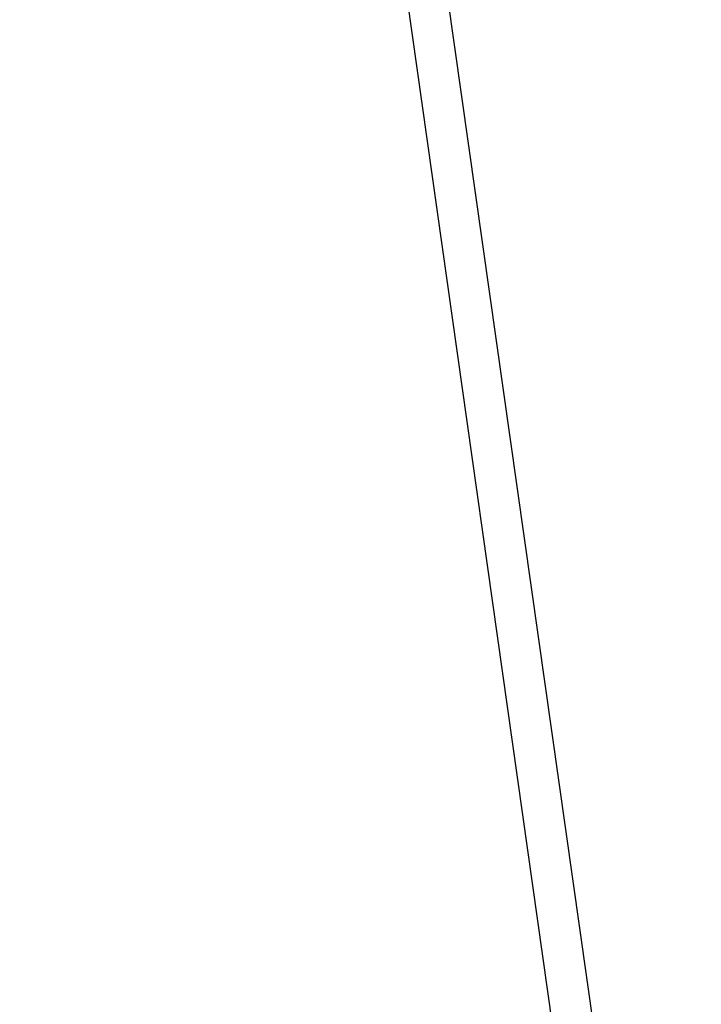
# Model space of a CAD drawing. Extents: x 446388 to 447135, y 445359 to 446567.
# Tile 53 of 80: x 446388 to 446472, y 446022 to 446143. Entities that reach past the tile are written whole.
import ezdxf

# ---------------------------------------------------------------- set-up
doc = ezdxf.new("R2010")
doc.units = 0
doc.header["$LTSCALE"] = 2
doc.header["$MEASUREMENT"] = 0
doc.linetypes.add('AUSGEZOGEN', pattern=[0])
doc.layers.get('0').update_dxf_attribs({"linetype": 'AUSGEZOGEN'})
for name, color, linetype in [('FBRTOP', 250, 'AUSGEZOGEN'), ('Planeinteilung', 250, 'CONTINUOUS'), ('RAHMEN', 7, 'AUSGEZOGEN')]:
    doc.layers.add(name, color=color, linetype=linetype)

# ---------------------------------------------------------------- blocks, each defined once
blk = doc.blocks.new('1135594')
blk.add_line((0, 0), (1135, 0))
at = {"layer": 'RAHMEN'}
blk.add_line((25, 5), (950, 5), dxfattribs=at)

msp = doc.modelspace()

# ---------------------------------------------------------------- linework, layer by layer
at = {"layer": 'FBRTOP'}
for points in [[(446576.45, 446163.73, -0.000132), (446578.34, 446150.38, -0.000157), (446579.93, 446139.19, -0.000509), (446581.89, 446125.17, 0.000658), (446583.41, 446114.32, 0.000059), (446585.17, 446101.92, 0.000061), (446586.89, 446089.83, 0.000001), (446588.96, 446075.27, 0.000001), (446590.43, 446064.91, 0.000008), (446592.18, 446052.58, -0.000007), (446593.94, 446040.25, -0.00042), (446595.41, 446029.84, 0.000308), (446597.41, 446015.66, 0.000387), (446598.7, 446006.58, -0.000225), (446600.93, 445991, -0.000119), (446601.23, 445988.83, -0.000144)], [(446566.97, 446230.67, -0.000005), (446569.44, 446213.12, -0.000025)]]:
    msp.add_lwpolyline(points, format="xyb", dxfattribs=at)

# ---------------------------------------------------------------- block references
at = {"layer": 'Planeinteilung', "linetype": 'Continuous', "rotation": 278.0670474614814}
msp.add_blockref('1135594', (446387.84, 446483.19), dxfattribs=at)

doc.saveas('drawing.dxf')
